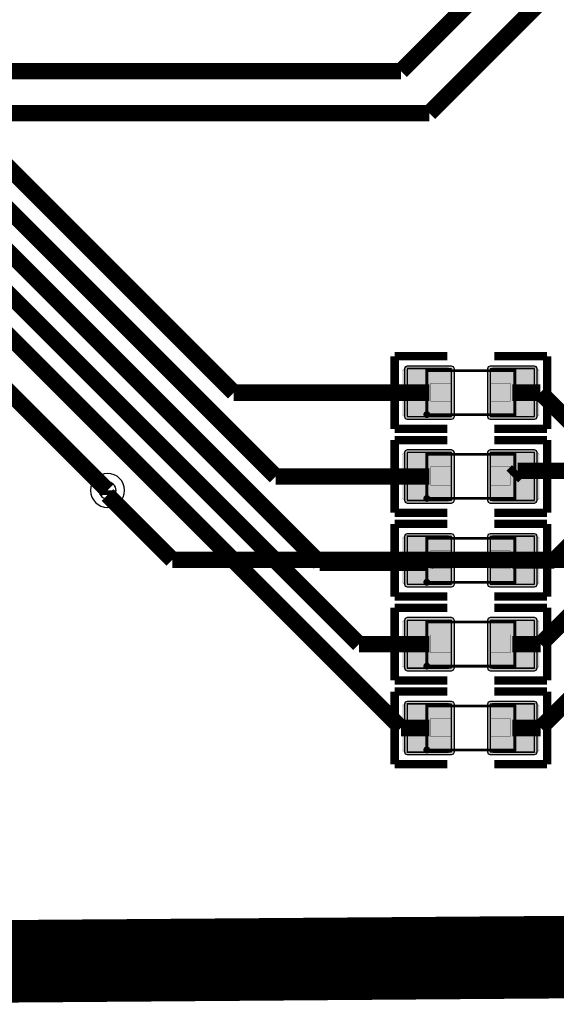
# Model space of a CAD drawing. Header units: millimetres. Extents: x -8 to 125, y -6 to 113.
# Tile 117 of 142: x 80 to 90, y 36 to 54. Entities that reach past the tile are written whole.
import ezdxf

# ---------------------------------------------------------------- set-up
doc = ezdxf.new("R2010")
doc.units = ezdxf.units.MM
for name, color, linetype, true_color in [('Bottom Layer', 7, 'Continuous', 0x0000ff), ('Component Marking Layer', 7, 'Continuous', 0x66ffcc), ('Component Shape Layer', 7, 'Continuous', 0x00cccc), ('Hole Layer', 7, 'Continuous', 0x222222), ('Inner1', 7, 'Continuous', 0x999966), ('Multi-Layer', 7, 'Continuous', 0xc0c0c0), ('Pin Soldering Layer', 7, 'Continuous', 0xcc9999), ('Top Layer', 7, 'Continuous', 0xff0000), ('Top Paste Mask Layer', 7, 'Continuous', 0x808080), ('Top Silkscreen Layer', 7, 'Continuous', 0xffcc00), ('Top Solder Mask Layer', 7, 'Continuous', 0x800080)]:
    doc.layers.add(name, color=color, linetype=linetype, true_color=true_color)

msp = doc.modelspace()

# ---------------------------------------------------------------- hatches: boundary and pattern name
at = {"layer": 'Component Marking Layer'}
for points in [[(87.278, 46.336, 1), (87.398, 46.336, 1)], [(87.278, 44.812, 1), (87.398, 44.812, 1)], [(87.278, 43.288, 1), (87.398, 43.288, 1)], [(87.278, 41.764, 1), (87.398, 41.764, 1)], [(87.278, 40.24, 1), (87.398, 40.24, 1)]]:
    msp.add_hatch(color=256, dxfattribs=at).paths.add_polyline_path(points)
at = {"layer": 'Pin Soldering Layer'}
for points in [[(87.338, 46.336), (87.338, 47.136), (87.638, 47.136), (87.638, 46.336)], [(88.938, 46.336), (88.938, 47.136), (88.638, 47.136), (88.638, 46.336)], [(87.338, 44.812), (87.338, 45.612), (87.638, 45.612), (87.638, 44.812)], [(88.938, 44.812), (88.938, 45.612), (88.638, 45.612), (88.638, 44.812)], [(87.338, 43.288), (87.338, 44.088), (87.638, 44.088), (87.638, 43.288)], [(88.938, 43.288), (88.938, 44.088), (88.638, 44.088), (88.638, 43.288)], [(87.338, 41.764), (87.338, 42.564), (87.638, 42.564), (87.638, 41.764)], [(88.938, 41.764), (88.938, 42.564), (88.638, 42.564), (88.638, 41.764)], [(87.338, 40.24), (87.338, 41.04), (87.638, 41.04), (87.638, 40.24)], [(88.938, 40.24), (88.938, 41.04), (88.638, 41.04), (88.638, 40.24)]]:
    msp.add_hatch(color=256, dxfattribs=at).paths.add_polyline_path(points)
at = {"layer": 'Top Layer'}
for points in [[(86.982, 47.168), (86.982, 46.304), (87.788, 46.304), (87.788, 47.168)], [(88.488, 47.168), (88.488, 46.304), (89.295, 46.304), (89.295, 47.168)], [(86.982, 45.644), (86.982, 44.78), (87.788, 44.78), (87.788, 45.644)], [(88.488, 45.644), (88.488, 44.78), (89.295, 44.78), (89.295, 45.644)], [(86.982, 44.12), (86.982, 43.256), (87.788, 43.256), (87.788, 44.12)], [(88.488, 44.12), (88.488, 43.256), (89.295, 43.256), (89.295, 44.12)], [(86.982, 42.596), (86.982, 41.732), (87.788, 41.732), (87.788, 42.596)], [(88.488, 42.596), (88.488, 41.732), (89.295, 41.732), (89.295, 42.596)], [(86.982, 41.072), (86.982, 40.208), (87.788, 40.208), (87.788, 41.072)], [(88.488, 41.072), (88.488, 40.208), (89.295, 40.208), (89.295, 41.072)]]:
    msp.add_hatch(color=256, dxfattribs=at).paths.add_polyline_path(points)
at = {"layer": 'Top Paste Mask Layer'}
for points in [[(87.783, 47.136), (87.783, 46.908), (87.403, 46.908), (87.403, 46.578), (87.783, 46.578), (87.783, 46.336), (87.733, 46.286), (86.943, 46.286), (86.893, 46.336), (86.893, 47.136), (86.943, 47.186), (87.733, 47.186)], [(89.333, 47.186), (88.533, 47.186), (88.483, 47.136), (88.483, 46.908), (88.853, 46.908), (88.853, 46.578), (88.483, 46.578), (88.483, 46.336), (88.533, 46.286), (89.333, 46.286), (89.383, 46.336), (89.383, 47.136)], [(87.783, 45.612), (87.783, 45.384), (87.403, 45.384), (87.403, 45.054), (87.783, 45.054), (87.783, 44.812), (87.733, 44.762), (86.943, 44.762), (86.893, 44.812), (86.893, 45.612), (86.943, 45.662), (87.733, 45.662)], [(89.333, 45.662), (88.533, 45.662), (88.483, 45.612), (88.483, 45.384), (88.853, 45.384), (88.853, 45.054), (88.483, 45.054), (88.483, 44.812), (88.533, 44.762), (89.333, 44.762), (89.383, 44.812), (89.383, 45.612)], [(87.783, 44.088), (87.783, 43.86), (87.403, 43.86), (87.403, 43.53), (87.783, 43.53), (87.783, 43.288), (87.733, 43.238), (86.943, 43.238), (86.893, 43.288), (86.893, 44.088), (86.943, 44.138), (87.733, 44.138)], [(89.333, 44.138), (88.533, 44.138), (88.483, 44.088), (88.483, 43.86), (88.853, 43.86), (88.853, 43.53), (88.483, 43.53), (88.483, 43.288), (88.533, 43.238), (89.333, 43.238), (89.383, 43.288), (89.383, 44.088)], [(87.783, 42.564), (87.783, 42.336), (87.403, 42.336), (87.403, 42.006), (87.783, 42.006), (87.783, 41.764), (87.733, 41.714), (86.943, 41.714), (86.893, 41.764), (86.893, 42.564), (86.943, 42.614), (87.733, 42.614)], [(89.333, 42.614), (88.533, 42.614), (88.483, 42.564), (88.483, 42.336), (88.853, 42.336), (88.853, 42.006), (88.483, 42.006), (88.483, 41.764), (88.533, 41.714), (89.333, 41.714), (89.383, 41.764), (89.383, 42.564)], [(87.783, 41.04), (87.783, 40.812), (87.403, 40.812), (87.403, 40.482), (87.783, 40.482), (87.783, 40.24), (87.733, 40.19), (86.943, 40.19), (86.893, 40.24), (86.893, 41.04), (86.943, 41.09), (87.733, 41.09)], [(89.333, 41.09), (88.533, 41.09), (88.483, 41.04), (88.483, 40.812), (88.853, 40.812), (88.853, 40.482), (88.483, 40.482), (88.483, 40.24), (88.533, 40.19), (89.333, 40.19), (89.383, 40.24), (89.383, 41.04)]]:
    msp.add_hatch(color=256, dxfattribs=at).paths.add_polyline_path(points)
at = {"layer": 'Top Solder Mask Layer'}
for points in [[(86.931, 47.168), (86.931, 46.304), (86.946, 46.268), (86.982, 46.253), (87.788, 46.253), (87.824, 46.268), (87.839, 46.304), (87.839, 47.168), (87.824, 47.204), (87.788, 47.219), (86.982, 47.219), (86.946, 47.204)], [(88.438, 47.168), (88.438, 46.304), (88.452, 46.268), (88.488, 46.253), (89.295, 46.253), (89.331, 46.268), (89.346, 46.304), (89.346, 47.168), (89.331, 47.204), (89.295, 47.219), (88.488, 47.219), (88.452, 47.204)], [(86.931, 45.644), (86.931, 44.78), (86.946, 44.744), (86.982, 44.729), (87.788, 44.729), (87.824, 44.744), (87.839, 44.78), (87.839, 45.644), (87.824, 45.68), (87.788, 45.695), (86.982, 45.695), (86.946, 45.68)], [(88.438, 45.644), (88.438, 44.78), (88.452, 44.744), (88.488, 44.729), (89.295, 44.729), (89.331, 44.744), (89.346, 44.78), (89.346, 45.644), (89.331, 45.68), (89.295, 45.695), (88.488, 45.695), (88.452, 45.68)], [(86.931, 44.12), (86.931, 43.256), (86.946, 43.22), (86.982, 43.205), (87.788, 43.205), (87.824, 43.22), (87.839, 43.256), (87.839, 44.12), (87.824, 44.156), (87.788, 44.171), (86.982, 44.171), (86.946, 44.156)], [(88.438, 44.12), (88.438, 43.256), (88.452, 43.22), (88.488, 43.205), (89.295, 43.205), (89.331, 43.22), (89.346, 43.256), (89.346, 44.12), (89.331, 44.156), (89.295, 44.171), (88.488, 44.171), (88.452, 44.156)], [(86.931, 42.596), (86.931, 41.732), (86.946, 41.696), (86.982, 41.681), (87.788, 41.681), (87.824, 41.696), (87.839, 41.732), (87.839, 42.596), (87.824, 42.632), (87.788, 42.647), (86.982, 42.647), (86.946, 42.632)], [(88.438, 42.596), (88.438, 41.732), (88.452, 41.696), (88.488, 41.681), (89.295, 41.681), (89.331, 41.696), (89.346, 41.732), (89.346, 42.596), (89.331, 42.632), (89.295, 42.647), (88.488, 42.647), (88.452, 42.632)], [(86.931, 41.072), (86.931, 40.208), (86.946, 40.172), (86.982, 40.157), (87.788, 40.157), (87.824, 40.172), (87.839, 40.208), (87.839, 41.072), (87.824, 41.108), (87.788, 41.123), (86.982, 41.123), (86.946, 41.108)], [(88.438, 41.072), (88.438, 40.208), (88.452, 40.172), (88.488, 40.157), (89.295, 40.157), (89.331, 40.172), (89.346, 40.208), (89.346, 41.072), (89.331, 41.108), (89.295, 41.123), (88.488, 41.123), (88.452, 41.108)]]:
    msp.add_hatch(color=256, dxfattribs=at).paths.add_polyline_path(points)

# ---------------------------------------------------------------- linework, layer by layer
at = {"layer": 'Bottom Layer', "const_width": 0.3}
for points in [[(81.534, 44.958), (81.534, 44.874)], [(81.534, 44.874), (82.712, 43.697)], [(82.712, 43.697), (92.219, 43.697)]]:
    msp.add_lwpolyline(points, dxfattribs=at)
at = {"layer": 'Component Marking Layer', "const_width": 0.00508}
for points in [[(87.278, 46.336, 1), (87.398, 46.336, 1)], [(87.278, 44.812, 1), (87.398, 44.812, 1)], [(87.278, 43.288, 1), (87.398, 43.288, 1)], [(87.278, 41.764, 1), (87.398, 41.764, 1)], [(87.278, 40.24, 1), (87.398, 40.24, 1)]]:
    msp.add_lwpolyline(points, format="xyb", close=True, dxfattribs=at)
at = {"layer": 'Component Shape Layer', "const_width": 0.0508}
for points in [[(87.338, 46.336), (87.338, 47.136), (88.938, 47.136), (88.938, 46.336)], [(87.338, 46.336), (87.338, 47.136), (88.938, 47.136), (88.938, 46.336)], [(87.338, 44.812), (87.338, 45.612), (88.938, 45.612), (88.938, 44.812)], [(87.338, 44.812), (87.338, 45.612), (88.938, 45.612), (88.938, 44.812)], [(87.338, 43.288), (87.338, 44.088), (88.938, 44.088), (88.938, 43.288)], [(87.338, 43.288), (87.338, 44.088), (88.938, 44.088), (88.938, 43.288)], [(87.338, 41.764), (87.338, 42.564), (88.938, 42.564), (88.938, 41.764)], [(87.338, 41.764), (87.338, 42.564), (88.938, 42.564), (88.938, 41.764)], [(87.338, 40.24), (87.338, 41.04), (88.938, 41.04), (88.938, 40.24)], [(87.338, 40.24), (87.338, 41.04), (88.938, 41.04), (88.938, 40.24)]]:
    msp.add_lwpolyline(points, close=True, dxfattribs=at)
at = {"layer": 'Hole Layer'}
msp.add_lwpolyline([(81.379, 44.958, 1), (81.689, 44.958), (81.689, 44.958, 1), (81.379, 44.958)], format="xyb", dxfattribs=at)
at = {"layer": 'Inner1', "const_width": 1.5}
msp.add_lwpolyline([(103.353, 36.576), (75.54, 36.366)], dxfattribs=at)
at = {"layer": 'Multi-Layer'}
msp.add_lwpolyline([(81.224, 44.958, 1), (81.844, 44.958), (81.844, 44.958, 1), (81.224, 44.958)], format="xyb", dxfattribs=at)
at = {"layer": 'Pin Soldering Layer', "const_width": 0.00508}
for points in [[(87.338, 46.336), (87.338, 47.136), (87.638, 47.136), (87.638, 46.336)], [(87.338, 46.336), (87.338, 47.136), (87.638, 47.136), (87.638, 46.336)], [(88.938, 46.336), (88.938, 47.136), (88.638, 47.136), (88.638, 46.336)], [(88.938, 46.336), (88.938, 47.136), (88.638, 47.136), (88.638, 46.336)], [(87.338, 44.812), (87.338, 45.612), (87.638, 45.612), (87.638, 44.812)], [(87.338, 44.812), (87.338, 45.612), (87.638, 45.612), (87.638, 44.812)], [(88.938, 44.812), (88.938, 45.612), (88.638, 45.612), (88.638, 44.812)], [(88.938, 44.812), (88.938, 45.612), (88.638, 45.612), (88.638, 44.812)], [(87.338, 43.288), (87.338, 44.088), (87.638, 44.088), (87.638, 43.288)], [(87.338, 43.288), (87.338, 44.088), (87.638, 44.088), (87.638, 43.288)], [(88.938, 43.288), (88.938, 44.088), (88.638, 44.088), (88.638, 43.288)], [(88.938, 43.288), (88.938, 44.088), (88.638, 44.088), (88.638, 43.288)], [(87.338, 41.764), (87.338, 42.564), (87.638, 42.564), (87.638, 41.764)], [(87.338, 41.764), (87.338, 42.564), (87.638, 42.564), (87.638, 41.764)], [(88.938, 41.764), (88.938, 42.564), (88.638, 42.564), (88.638, 41.764)], [(88.938, 41.764), (88.938, 42.564), (88.638, 42.564), (88.638, 41.764)], [(87.338, 40.24), (87.338, 41.04), (87.638, 41.04), (87.638, 40.24)], [(87.338, 40.24), (87.338, 41.04), (87.638, 41.04), (87.638, 40.24)], [(88.938, 40.24), (88.938, 41.04), (88.638, 41.04), (88.638, 40.24)], [(88.938, 40.24), (88.938, 41.04), (88.638, 41.04), (88.638, 40.24)]]:
    msp.add_lwpolyline(points, close=True, dxfattribs=at)
at = {"layer": 'Top Layer', "const_width": 0.3}
for points in [[(87.382, 51.816), (112.93, 77.365)], [(86.868, 52.578), (107.442, 73.152)], [(73.66, 52.578), (86.868, 52.578)], [(73.152, 51.816), (87.382, 51.816)], [(79.575, 50.99), (83.829, 46.736)], [(79.313, 50.49), (84.591, 45.212)], [(79.042, 49.99), (85.39, 43.642)], [(78.78, 49.49), (86.106, 42.164)], [(78.518, 48.99), (86.868, 40.64)], [(78.002, 48.49), (81.534, 44.958)], [(87.385, 46.736), (83.829, 46.736)], [(88.892, 46.736), (89.4, 46.736)], [(89.4, 46.736), (90.173, 45.963)], [(88.992, 45.313), (88.892, 45.212)], [(93.752, 45.313), (88.992, 45.313)], [(87.385, 45.212), (84.591, 45.212)], [(89.654, 43.688), (90.628, 44.663)], [(91.257, 44.013), (89.408, 42.164)], [(85.39, 43.642), (87.339, 43.642)], [(87.339, 43.642), (87.385, 43.688)], [(88.892, 43.688), (89.654, 43.688)], [(92.131, 43.363), (89.408, 40.64)], [(87.385, 42.164), (86.106, 42.164)], [(89.408, 42.164), (88.892, 42.164)], [(87.385, 40.64), (86.868, 40.64)], [(89.408, 40.64), (88.892, 40.64)]]:
    msp.add_lwpolyline(points, dxfattribs=at)
at = {"layer": 'Top Layer'}
for points in [[(86.982, 47.168), (86.982, 46.304), (87.788, 46.304), (87.788, 47.168)], [(88.488, 47.168), (88.488, 46.304), (89.295, 46.304), (89.295, 47.168)], [(86.982, 45.644), (86.982, 44.78), (87.788, 44.78), (87.788, 45.644)], [(88.488, 45.644), (88.488, 44.78), (89.295, 44.78), (89.295, 45.644)], [(86.982, 44.12), (86.982, 43.256), (87.788, 43.256), (87.788, 44.12)], [(88.488, 44.12), (88.488, 43.256), (89.295, 43.256), (89.295, 44.12)], [(86.982, 42.596), (86.982, 41.732), (87.788, 41.732), (87.788, 42.596)], [(88.488, 42.596), (88.488, 41.732), (89.295, 41.732), (89.295, 42.596)], [(86.982, 41.072), (86.982, 40.208), (87.788, 40.208), (87.788, 41.072)], [(88.488, 41.072), (88.488, 40.208), (89.295, 40.208), (89.295, 41.072)]]:
    msp.add_lwpolyline(points, close=True, dxfattribs=at)
at = {"layer": 'Top Paste Mask Layer', "const_width": 0.00508}
for points in [[(87.783, 47.136), (87.783, 46.908), (87.403, 46.908), (87.403, 46.578), (87.783, 46.578), (87.783, 46.336), (87.733, 46.286), (86.943, 46.286), (86.893, 46.336), (86.893, 47.136), (86.943, 47.186), (87.733, 47.186)], [(87.783, 47.136), (87.783, 46.908), (87.403, 46.908), (87.403, 46.578), (87.783, 46.578), (87.783, 46.336), (87.733, 46.286), (86.943, 46.286), (86.893, 46.336), (86.893, 47.136), (86.943, 47.186), (87.733, 47.186)], [(89.333, 47.186), (88.533, 47.186), (88.483, 47.136), (88.483, 46.908), (88.853, 46.908), (88.853, 46.578), (88.483, 46.578), (88.483, 46.336), (88.533, 46.286), (89.333, 46.286), (89.383, 46.336), (89.383, 47.136)], [(89.333, 47.186), (88.533, 47.186), (88.483, 47.136), (88.483, 46.908), (88.853, 46.908), (88.853, 46.578), (88.483, 46.578), (88.483, 46.336), (88.533, 46.286), (89.333, 46.286), (89.383, 46.336), (89.383, 47.136)], [(87.783, 45.612), (87.783, 45.384), (87.403, 45.384), (87.403, 45.054), (87.783, 45.054), (87.783, 44.812), (87.733, 44.762), (86.943, 44.762), (86.893, 44.812), (86.893, 45.612), (86.943, 45.662), (87.733, 45.662)], [(87.783, 45.612), (87.783, 45.384), (87.403, 45.384), (87.403, 45.054), (87.783, 45.054), (87.783, 44.812), (87.733, 44.762), (86.943, 44.762), (86.893, 44.812), (86.893, 45.612), (86.943, 45.662), (87.733, 45.662)], [(89.333, 45.662), (88.533, 45.662), (88.483, 45.612), (88.483, 45.384), (88.853, 45.384), (88.853, 45.054), (88.483, 45.054), (88.483, 44.812), (88.533, 44.762), (89.333, 44.762), (89.383, 44.812), (89.383, 45.612)], [(89.333, 45.662), (88.533, 45.662), (88.483, 45.612), (88.483, 45.384), (88.853, 45.384), (88.853, 45.054), (88.483, 45.054), (88.483, 44.812), (88.533, 44.762), (89.333, 44.762), (89.383, 44.812), (89.383, 45.612)], [(87.783, 44.088), (87.783, 43.86), (87.403, 43.86), (87.403, 43.53), (87.783, 43.53), (87.783, 43.288), (87.733, 43.238), (86.943, 43.238), (86.893, 43.288), (86.893, 44.088), (86.943, 44.138), (87.733, 44.138)], [(87.783, 44.088), (87.783, 43.86), (87.403, 43.86), (87.403, 43.53), (87.783, 43.53), (87.783, 43.288), (87.733, 43.238), (86.943, 43.238), (86.893, 43.288), (86.893, 44.088), (86.943, 44.138), (87.733, 44.138)], [(89.333, 44.138), (88.533, 44.138), (88.483, 44.088), (88.483, 43.86), (88.853, 43.86), (88.853, 43.53), (88.483, 43.53), (88.483, 43.288), (88.533, 43.238), (89.333, 43.238), (89.383, 43.288), (89.383, 44.088)], [(89.333, 44.138), (88.533, 44.138), (88.483, 44.088), (88.483, 43.86), (88.853, 43.86), (88.853, 43.53), (88.483, 43.53), (88.483, 43.288), (88.533, 43.238), (89.333, 43.238), (89.383, 43.288), (89.383, 44.088)], [(87.783, 42.564), (87.783, 42.336), (87.403, 42.336), (87.403, 42.006), (87.783, 42.006), (87.783, 41.764), (87.733, 41.714), (86.943, 41.714), (86.893, 41.764), (86.893, 42.564), (86.943, 42.614), (87.733, 42.614)], [(87.783, 42.564), (87.783, 42.336), (87.403, 42.336), (87.403, 42.006), (87.783, 42.006), (87.783, 41.764), (87.733, 41.714), (86.943, 41.714), (86.893, 41.764), (86.893, 42.564), (86.943, 42.614), (87.733, 42.614)], [(89.333, 42.614), (88.533, 42.614), (88.483, 42.564), (88.483, 42.336), (88.853, 42.336), (88.853, 42.006), (88.483, 42.006), (88.483, 41.764), (88.533, 41.714), (89.333, 41.714), (89.383, 41.764), (89.383, 42.564)], [(89.333, 42.614), (88.533, 42.614), (88.483, 42.564), (88.483, 42.336), (88.853, 42.336), (88.853, 42.006), (88.483, 42.006), (88.483, 41.764), (88.533, 41.714), (89.333, 41.714), (89.383, 41.764), (89.383, 42.564)], [(87.783, 41.04), (87.783, 40.812), (87.403, 40.812), (87.403, 40.482), (87.783, 40.482), (87.783, 40.24), (87.733, 40.19), (86.943, 40.19), (86.893, 40.24), (86.893, 41.04), (86.943, 41.09), (87.733, 41.09)], [(87.783, 41.04), (87.783, 40.812), (87.403, 40.812), (87.403, 40.482), (87.783, 40.482), (87.783, 40.24), (87.733, 40.19), (86.943, 40.19), (86.893, 40.24), (86.893, 41.04), (86.943, 41.09), (87.733, 41.09)], [(89.333, 41.09), (88.533, 41.09), (88.483, 41.04), (88.483, 40.812), (88.853, 40.812), (88.853, 40.482), (88.483, 40.482), (88.483, 40.24), (88.533, 40.19), (89.333, 40.19), (89.383, 40.24), (89.383, 41.04)], [(89.333, 41.09), (88.533, 41.09), (88.483, 41.04), (88.483, 40.812), (88.853, 40.812), (88.853, 40.482), (88.483, 40.482), (88.483, 40.24), (88.533, 40.19), (89.333, 40.19), (89.383, 40.24), (89.383, 41.04)]]:
    msp.add_lwpolyline(points, close=True, dxfattribs=at)
at = {"layer": 'Top Silkscreen Layer', "const_width": 0.152}
for points in [[(86.753, 46.075), (86.753, 47.397)], [(86.753, 47.397), (87.712, 47.397)], [(86.753, 46.075), (86.753, 47.397)], [(86.753, 47.397), (87.712, 47.397)], [(89.523, 47.397), (88.564, 47.397)], [(89.523, 47.397), (88.564, 47.397)], [(89.523, 46.075), (89.523, 47.397)], [(89.523, 46.075), (89.523, 47.397)], [(87.712, 46.075), (86.753, 46.075)], [(87.712, 46.075), (86.753, 46.075)], [(88.564, 46.075), (89.523, 46.075)], [(88.564, 46.075), (89.523, 46.075)], [(86.753, 44.551), (86.753, 45.873)], [(86.753, 45.873), (87.712, 45.873)], [(86.753, 44.551), (86.753, 45.873)], [(86.753, 45.873), (87.712, 45.873)], [(89.523, 45.873), (88.564, 45.873)], [(89.523, 45.873), (88.564, 45.873)], [(89.523, 44.551), (89.523, 45.873)], [(89.523, 44.551), (89.523, 45.873)], [(87.712, 44.551), (86.753, 44.551)], [(87.712, 44.551), (86.753, 44.551)], [(88.564, 44.551), (89.523, 44.551)], [(88.564, 44.551), (89.523, 44.551)], [(86.753, 43.027), (86.753, 44.349)], [(86.753, 44.349), (87.712, 44.349)], [(86.753, 43.027), (86.753, 44.349)], [(86.753, 44.349), (87.712, 44.349)], [(89.523, 44.349), (88.564, 44.349)], [(89.523, 44.349), (88.564, 44.349)], [(89.523, 43.027), (89.523, 44.349)], [(89.523, 43.027), (89.523, 44.349)], [(87.712, 43.027), (86.753, 43.027)], [(87.712, 43.027), (86.753, 43.027)], [(88.564, 43.027), (89.523, 43.027)], [(88.564, 43.027), (89.523, 43.027)], [(86.753, 41.503), (86.753, 42.825)], [(86.753, 42.825), (87.712, 42.825)], [(86.753, 41.503), (86.753, 42.825)], [(86.753, 42.825), (87.712, 42.825)], [(89.523, 42.825), (88.564, 42.825)], [(89.523, 42.825), (88.564, 42.825)], [(89.523, 41.503), (89.523, 42.825)], [(89.523, 41.503), (89.523, 42.825)], [(87.712, 41.503), (86.753, 41.503)], [(87.712, 41.503), (86.753, 41.503)], [(88.564, 41.503), (89.523, 41.503)], [(88.564, 41.503), (89.523, 41.503)], [(86.753, 39.979), (86.753, 41.301)], [(86.753, 41.301), (87.712, 41.301)], [(86.753, 39.979), (86.753, 41.301)], [(86.753, 41.301), (87.712, 41.301)], [(89.523, 41.301), (88.564, 41.301)], [(89.523, 41.301), (88.564, 41.301)], [(89.523, 39.979), (89.523, 41.301)], [(89.523, 39.979), (89.523, 41.301)], [(87.712, 39.979), (86.753, 39.979)], [(87.712, 39.979), (86.753, 39.979)], [(88.564, 39.979), (89.523, 39.979)], [(88.564, 39.979), (89.523, 39.979)]]:
    msp.add_lwpolyline(points, dxfattribs=at)
at = {"layer": 'Top Solder Mask Layer'}
for points in [[(86.931, 47.168), (86.931, 46.304), (86.946, 46.268), (86.982, 46.253), (87.788, 46.253), (87.824, 46.268), (87.839, 46.304), (87.839, 47.168), (87.824, 47.204), (87.788, 47.219), (86.982, 47.219), (86.946, 47.204)], [(88.438, 47.168), (88.438, 46.304), (88.452, 46.268), (88.488, 46.253), (89.295, 46.253), (89.331, 46.268), (89.346, 46.304), (89.346, 47.168), (89.331, 47.204), (89.295, 47.219), (88.488, 47.219), (88.452, 47.204)], [(86.931, 45.644), (86.931, 44.78), (86.946, 44.744), (86.982, 44.729), (87.788, 44.729), (87.824, 44.744), (87.839, 44.78), (87.839, 45.644), (87.824, 45.68), (87.788, 45.695), (86.982, 45.695), (86.946, 45.68)], [(88.438, 45.644), (88.438, 44.78), (88.452, 44.744), (88.488, 44.729), (89.295, 44.729), (89.331, 44.744), (89.346, 44.78), (89.346, 45.644), (89.331, 45.68), (89.295, 45.695), (88.488, 45.695), (88.452, 45.68)], [(86.931, 44.12), (86.931, 43.256), (86.946, 43.22), (86.982, 43.205), (87.788, 43.205), (87.824, 43.22), (87.839, 43.256), (87.839, 44.12), (87.824, 44.156), (87.788, 44.171), (86.982, 44.171), (86.946, 44.156)], [(88.438, 44.12), (88.438, 43.256), (88.452, 43.22), (88.488, 43.205), (89.295, 43.205), (89.331, 43.22), (89.346, 43.256), (89.346, 44.12), (89.331, 44.156), (89.295, 44.171), (88.488, 44.171), (88.452, 44.156)], [(86.931, 42.596), (86.931, 41.732), (86.946, 41.696), (86.982, 41.681), (87.788, 41.681), (87.824, 41.696), (87.839, 41.732), (87.839, 42.596), (87.824, 42.632), (87.788, 42.647), (86.982, 42.647), (86.946, 42.632)], [(88.438, 42.596), (88.438, 41.732), (88.452, 41.696), (88.488, 41.681), (89.295, 41.681), (89.331, 41.696), (89.346, 41.732), (89.346, 42.596), (89.331, 42.632), (89.295, 42.647), (88.488, 42.647), (88.452, 42.632)], [(86.931, 41.072), (86.931, 40.208), (86.946, 40.172), (86.982, 40.157), (87.788, 40.157), (87.824, 40.172), (87.839, 40.208), (87.839, 41.072), (87.824, 41.108), (87.788, 41.123), (86.982, 41.123), (86.946, 41.108)], [(88.438, 41.072), (88.438, 40.208), (88.452, 40.172), (88.488, 40.157), (89.295, 40.157), (89.331, 40.172), (89.346, 40.208), (89.346, 41.072), (89.331, 41.108), (89.295, 41.123), (88.488, 41.123), (88.452, 41.108)]]:
    msp.add_lwpolyline(points, close=True, dxfattribs=at)

doc.saveas('drawing.dxf')
